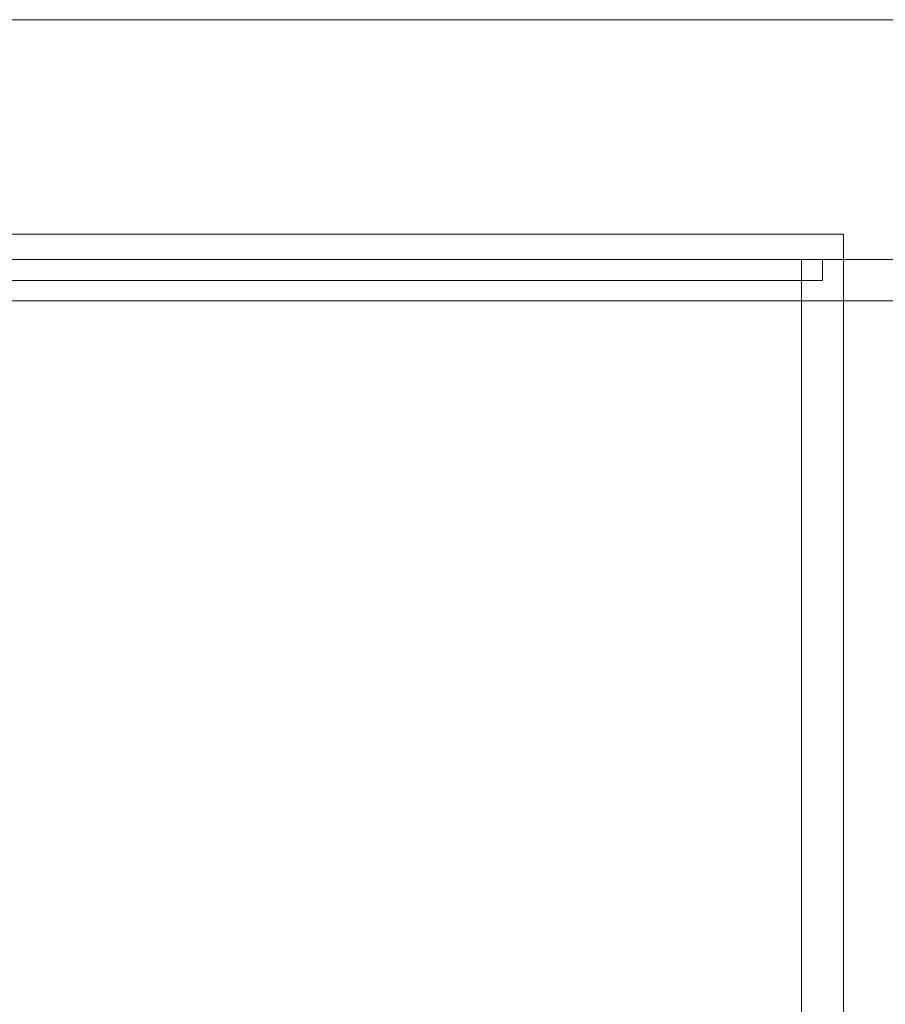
# Model space of a CAD drawing. Extents: x 5066 to 9756, y -2696 to -1109.
# Tile 212 of 248: x 9415.494 to 9415.617, y -2569.137 to -2568.997. Entities that reach past the tile are written whole.
import ezdxf

# ---------------------------------------------------------------- set-up
doc = ezdxf.new("R2010")
doc.units = 0
doc.header["$MEASUREMENT"] = 0
for name, color, linetype, lineweight in [('EL-Quadro de distribuição', 9, 'CONTINUOUS', 18), ('IFC-Parede padrão-Contorno', 44, 'CONTINUOUS', 5), ('IFC-Parte de elemento de construção-Contorno', 253, 'CONTINUOUS', 5)]:
    doc.layers.add(name, color=color, linetype=linetype, lineweight=lineweight)

msp = doc.modelspace()

# ---------------------------------------------------------------- linework, layer by layer
at = {"layer": 'EL-Quadro de distribuição'}
for p, q in [((9414.97518, -2569.02773), (9415.61118, -2569.02773)), ((9415.61118, -2569.02773), (9414.97518, -2569.02773)), ((9415.61118, -2569.02773), (9415.61118, -2569.03133)), ((9415.61118, -2569.03133), (9415.61118, -2569.02773)), ((9414.93818, -2569.03133), (9415.64818, -2569.03133)), ((9415.61118, -2569.03133), (9414.97518, -2569.03133)), ((9414.97518, -2569.03133), (9415.61118, -2569.03133)), ((9415.61118, -2569.03133), (9414.97518, -2569.03133)), ((9414.97518, -2569.03133), (9415.61118, -2569.03133)), ((9414.97818, -2569.03133), (9415.60818, -2569.03133)), ((9415.60818, -2569.03133), (9414.97818, -2569.03133)), ((9414.98118, -2569.03133), (9415.60518, -2569.03133)), ((9415.60518, -2569.03133), (9414.98118, -2569.03133)), ((9415.60518, -2569.03133), (9415.60518, -2569.23733)), ((9415.60518, -2569.03133), (9415.60518, -2569.23733)), ((9415.60818, -2569.03133), (9415.60818, -2569.03433)), ((9415.60818, -2569.03433), (9415.60818, -2569.03133)), ((9415.61118, -2569.23733), (9415.61118, -2569.03133)), ((9415.61118, -2569.03133), (9415.61118, -2569.23733)), ((9415.60818, -2569.03433), (9414.97818, -2569.03433)), ((9414.97818, -2569.03433), (9415.60818, -2569.03433))]:
    msp.add_line(p, q, dxfattribs=at)
at = {"layer": 'IFC-Parede padrão-Contorno', "color": 8, "lineweight": 5}
msp.add_line((9414.03554, -2569.03723), (9418.01195, -2569.03723), dxfattribs=at)
at = {"layer": 'IFC-Parte de elemento de construção-Contorno', "color": 8, "lineweight": 5}
msp.add_line((9412.65538, -2568.99723), (9417.99542, -2568.99723), dxfattribs=at)

doc.saveas('drawing.dxf')
